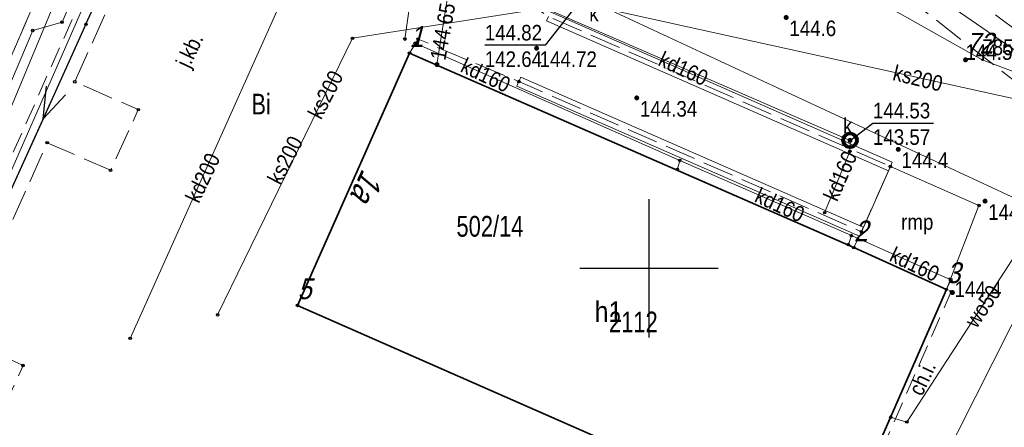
# Model space of a CAD drawing. Header units: metres. Extents: x 5548743 to 5556416, y 5707500 to 5714000.
# Tile 177 of 244: x 5554354 to 5554426, y 5710389 to 5710418. Entities that reach past the tile are written whole.
import ezdxf
from ezdxf.enums import TextEntityAlignment as Align

# ---------------------------------------------------------------- set-up
doc = ezdxf.new("R2010")
doc.units = ezdxf.units.M
for name, pattern in [('1.5_0.75', [2.25, 1.5, -0.75]), ('2.25_0.75', [3, 2.25, -0.75]), ('219-1000', [0]), ('suep_nn_1000', [0])]:
    doc.linetypes.add(name, pattern=pattern)
doc.layers.get('0').update_dxf_attribs({"color": 2, "lineweight": 5})
doc.styles.get("Standard").update_dxf_attribs({"font": 'Working1250', "width": 0.75})
doc.linetypes.add('otdn_1000', pattern='A,7,0,[21,ksztalty.shx,S=0.7,R=0,X=0,Y=0]', length=7)

# ---------------------------------------------------------------- blocks, each defined once
blk = doc.blocks.new('PUNKTBUD')
at = {"color": 0}
blk.add_circle((0, 0), 0.09, dxfattribs=at)
blk = doc.blocks.new('203')
at = {"linetype": 'Continuous', "lineweight": 0}
h = blk.add_hatch(color=0, dxfattribs=at)
edge = h.paths.add_edge_path()
edge.add_arc((0, 0), 0.09, 0, 360)
blk = doc.blocks.new('US22')
at = {"color": 0, "linetype": 'Continuous', "lineweight": 0}
blk.add_circle((0, 0), 0.4, dxfattribs=at)
blk = doc.blocks.new('PW01')
at = {"linetype": 'Continuous', "lineweight": 13}
h = blk.add_hatch(color=0, dxfattribs=at)
edge = h.paths.add_edge_path()
edge.add_arc((0, 0), 0.18, 0, 360)
blk = doc.blocks.new('SUEP1')
at = {"color": 0, "linetype": 'Continuous'}
for p, q in [((7.5, 0), (5.25, 0.75)), ((22.5, 0), (20.25, 0.75)), ((0, 0), (7.5, 0)), ((7.5, 0), (5.25, -0.75)), ((7.5, 0), (22.5, 0)), ((22.5, 0), (20.25, -0.75))]:
    blk.add_line(p, q, dxfattribs=at)
blk = doc.blocks.new('PIKIETAW1891')
at = {"color": 0}
blk.add_circle((0, 0), 0.09, dxfattribs=at)
blk = doc.blocks.new('RAMKA1000K')
at = {"color": 0}
for p, q in [((0, 395), (0, 405)), ((800, 395), (800, 405)), ((0, 400), (5, 400)), ((795, 400), (800, 400))]:
    blk.add_line(p, q, dxfattribs=at)

msp = doc.modelspace()

# ---------------------------------------------------------------- linework, layer by layer
at = {"layer": '217-kontur klasyfikacyjny', "color": 3, "linetype": 'CONTINUOUS', "lineweight": 18, "flags": 128}
msp.add_lwpolyline([(5554395.82, 5710419.29), (5554430.03, 5710403.39)], dxfattribs=at)
at = {"layer": '218-kontur użytku gruntowego', "color": 3, "linetype": 'CONTINUOUS', "lineweight": 18, "flags": 128}
for points in [[(5554368.5, 5710440.44), (5554344.43, 5710385.68)], [(5554344.43, 5710385.68), (5554368.5, 5710440.44)], [(5554430.03, 5710403.39), (5554395.82, 5710419.29)], [(5554395.82, 5710419.29), (5554430.03, 5710403.39)], [(5554412.01, 5710367.75), (5554430.03, 5710403.39)], [(5554430.03, 5710403.39), (5554412.01, 5710367.75)]]:
    msp.add_lwpolyline(points, dxfattribs=at)
at = {"layer": '219-działka ewidencyjna', "color": 7, "linetype": '219-1000', "lineweight": 18, "flags": 128}
for points in [[(5554368.5, 5710440.44), (5554344.43, 5710385.68)], [(5554402.06, 5710427.48), (5554424.11, 5710415.07)], [(5554430.03, 5710403.39), (5554395.82, 5710419.29)], [(5554434.04, 5710411.32), (5554424.11, 5710415.07)], [(5554412.01, 5710367.75), (5554430.03, 5710403.39)]]:
    msp.add_lwpolyline(points, dxfattribs=at)
at = {"layer": '312-budynek ewidencyjny', "color": 7, "linetype": 'CONTINUOUS', "lineweight": 35, "flags": 128}
for points in [[(5554374.56, 5710397.31), (5554382.66, 5710415.55)], [(5554382.66, 5710415.55), (5554414.82, 5710401.49)], [(5554414.82, 5710401.49), (5554421.51, 5710398.47)], [(5554421.51, 5710398.47), (5554413.52, 5710380.2)], [(5554413.52, 5710380.2), (5554374.56, 5710397.31)]]:
    msp.add_lwpolyline(points, dxfattribs=at)
at = {"layer": 'chodnik', "color": 7, "linetype": '1.5_0.75', "lineweight": 18, "flags": 128}
for points in [[(5554364.11, 5710430.92), (5554363.89, 5710430.87), (5554363.67, 5710430.82), (5554363.46, 5710430.75), (5554363.25, 5710430.68), (5554363.04, 5710430.58), (5554362.84, 5710430.49), (5554362.64, 5710430.37), (5554362.46, 5710430.26), (5554362.27, 5710430.12), (5554361.31, 5710429.48), (5554360.54, 5710428.9), (5554359.75, 5710428.05), (5554358.74, 5710426.66), (5554352.05, 5710411.17), (5554339.54, 5710382.11), (5554326.59, 5710351.06), (5554311.34, 5710314.54), (5554304.07, 5710297.57), (5554302.49, 5710293.51), (5554300.31, 5710285.92), (5554299.66, 5710281.4), (5554299.54, 5710273.15), (5554300.06, 5710273.27), (5554300.66, 5710273.33), (5554305.28, 5710267.38), (5554308.56, 5710264.71), (5554315.57, 5710261.76), (5554315.6, 5710260.56), (5554319.59, 5710260.92), (5554319.39, 5710262.78), (5554320.23, 5710263.89), (5554343.83, 5710265.74), (5554370.89, 5710267.84), (5554378.22, 5710268.05), (5554414.15, 5710268.23), (5554420.26, 5710268.42), (5554467.76, 5710272.06), (5554528.12, 5710276.78), (5554529.29, 5710276.04), (5554529.45, 5710273.96), (5554533.45, 5710274.17), (5554532.87, 5710275.9), (5554534.37, 5710277.31), (5554567.84, 5710279.87), (5554624.61, 5710284.23), (5554665.49, 5710287.36), (5554722.3, 5710291.93), (5554721.99, 5710294.06), (5554692.86, 5710291.62), (5554652.68, 5710288.66), (5554603.96, 5710284.82), (5554555.37, 5710281.04), (5554532.95, 5710279.32), (5554528.95, 5710279.05), (5554490.76, 5710276.14), (5554445.64, 5710272.63), (5554420.03, 5710270.57), (5554405.25, 5710270.1), (5554377.56, 5710270.36), (5554361.34, 5710269.19), (5554333.35, 5710266.59), (5554319.69, 5710265.79), (5554314.93, 5710265.73), (5554311.9, 5710266.23), (5554310.06, 5710266.91), (5554307.75, 5710268.85), (5554305.92, 5710270.67), (5554303.43, 5710273.82), (5554302.27, 5710275.92), (5554301.71, 5710277.33), (5554301.66, 5710279.69), (5554301.76, 5710282.88), (5554302.3, 5710284.46), (5554303.14, 5710288.66), (5554304.04, 5710292.05), (5554305.52, 5710295.46), (5554308.47, 5710302.74), (5554313.84, 5710314.76), (5554318.06, 5710324.52), (5554324.12, 5710337.82), (5554330.55, 5710352.92), (5554344.43, 5710385.68), (5554343.76, 5710385.4), (5554358.3, 5710418.07)], [(5554421.51, 5710398.47), (5554415.9, 5710385.63), (5554416.27, 5710385.58), (5554421.87, 5710398.31)]]:
    msp.add_lwpolyline(points, close=True, dxfattribs=at)
at = {"layer": 'jezdnia', "color": 7, "linetype": '2.25_0.75', "lineweight": 18, "flags": 128}
for points in [[(5554368.01, 5710463.75), (5554357.68, 5710443.77), (5554354.58, 5710437.6), (5554349.35, 5710423.54), (5554342.78, 5710408.11), (5554325.33, 5710366.75), (5554309.25, 5710330.18), (5554304.92, 5710320.89), (5554297.25, 5710305.99), (5554294.24, 5710299.7), (5554292.51, 5710295.35), (5554292.08, 5710293.95), (5554290.13, 5710286.53), (5554289.53, 5710279.07), (5554289.27, 5710274.23), (5554289.78, 5710270.65), (5554290.09, 5710265.31), (5554289.76, 5710263.2), (5554288.67, 5710260.3), (5554287.57, 5710258.27), (5554285.53, 5710255.73), (5554282.8, 5710253.32), (5554310.28, 5710260.32), (5554308.01, 5710261.18), (5554306.18, 5710262.37), (5554304.41, 5710263.77), (5554302.84, 5710265.59), (5554300.95, 5710268.33), (5554300.17, 5710269.22), (5554299.53, 5710272.08), (5554299.54, 5710273.15), (5554299.66, 5710281.4), (5554300.31, 5710285.92), (5554302.49, 5710293.51), (5554304.07, 5710297.57), (5554311.34, 5710314.54), (5554326.59, 5710351.06), (5554339.54, 5710382.11), (5554352.05, 5710411.17), (5554358.74, 5710426.66), (5554367.01, 5710444.9), (5554374.62, 5710458.51)], [(5554366.74, 5710430.54), (5554366.94, 5710430.43), (5554367.14, 5710430.31), (5554367.32, 5710430.19), (5554367.5, 5710430.05), (5554367.68, 5710429.91), (5554367.84, 5710429.76), (5554367.99, 5710429.59), (5554368.15, 5710429.43), (5554368.28, 5710429.25), (5554368.42, 5710429.06), (5554368.53, 5710428.88), (5554368.65, 5710428.68), (5554368.75, 5710428.48), (5554368.76, 5710428.44), (5554369.27, 5710425.32), (5554364.65, 5710427.3), (5554358.44, 5710413.47), (5554363.04, 5710411.46), (5554361.03, 5710407.08), (5554356.44, 5710409.07), (5554350.21, 5710395.1), (5554354.7, 5710392.97), (5554352.63, 5710388.41), (5554383.9, 5710374.77), (5554385.46, 5710378.47), (5554387.14, 5710379.45), (5554410.28, 5710369.21), (5554417.36, 5710385.21), (5554416.27, 5710385.58), (5554415.9, 5710385.63), (5554413.52, 5710380.2), (5554374.56, 5710397.31), (5554382.66, 5710415.55), (5554383.28, 5710416.56), (5554390.58, 5710413.49), (5554415.36, 5710402.64), (5554417.46, 5710407.35), (5554392.71, 5710418.2), (5554390.28, 5710419.88), (5554382.2, 5710425.82), (5554380.6, 5710427.42), (5554379.77, 5710428.85), (5554379.74, 5710429.84), (5554380.12, 5710430.76), (5554380.53, 5710431.5), (5554375.66, 5710435.28), (5554375.56, 5710435.2), (5554375.43, 5710435), (5554375.29, 5710434.8), (5554375.14, 5710434.62), (5554375, 5710434.46), (5554374.82, 5710434.27), (5554374.64, 5710434.12), (5554374.46, 5710433.96), (5554373.75, 5710433.72), (5554372.88, 5710433.92), (5554371.61, 5710434.78), (5554370.53, 5710435.58), (5554369.42, 5710436.63), (5554367.02, 5710440.31), (5554366.91, 5710440.8), (5554366.85, 5710441.15), (5554366.84, 5710441.26), (5554366.79, 5710441.73), (5554366.76, 5710442.19), (5554366.68, 5710443.12), (5554366.79, 5710444.07), (5554367.01, 5710444.9), (5554358.74, 5710426.66), (5554359.75, 5710428.05), (5554360.54, 5710428.9), (5554361.31, 5710429.48), (5554362.27, 5710430.12), (5554362.46, 5710430.26), (5554362.64, 5710430.37), (5554362.84, 5710430.49), (5554363.04, 5710430.58), (5554363.25, 5710430.68), (5554363.46, 5710430.75), (5554363.67, 5710430.82), (5554363.89, 5710430.87), (5554364.11, 5710430.92), (5554364.34, 5710430.95), (5554364.56, 5710430.97), (5554364.78, 5710430.98), (5554365.01, 5710430.98), (5554365.23, 5710430.96), (5554365.46, 5710430.94), (5554365.68, 5710430.89), (5554365.9, 5710430.85), (5554366.12, 5710430.78), (5554366.33, 5710430.71), (5554366.53, 5710430.63), (5554366.54, 5710430.63)], [(5554402.59, 5710433.55), (5554416.85, 5710420.97), (5554440.59, 5710402.59), (5554443.55, 5710400.05), (5554445.58, 5710397.66), (5554447.29, 5710394.53), (5554446.77, 5710391.14), (5554446.99, 5710387.65), (5554447.24, 5710383.99), (5554445.4, 5710378.86), (5554448.1, 5710377.62), (5554450.17, 5710383.94), (5554450.68, 5710387.37), (5554450.66, 5710391.48), (5554450.35, 5710395.04), (5554448, 5710399.44), (5554445.95, 5710401.99), (5554442.28, 5710405.45), (5554418.72, 5710423.05), (5554404.44, 5710435.82)]]:
    msp.add_lwpolyline(points, close=True, dxfattribs=at)
at = {"layer": 'przewód elektroenergetyczny niskiego napięcia', "color": 1, "linetype": 'suep_nn_1000', "lineweight": 18, "flags": 128}
for points in [[(5554377.31, 5710457.52), (5554359.25, 5710417.63)], [(5554377.31, 5710457.52), (5554359.25, 5710417.63)], [(5554359.25, 5710417.63), (5554343.29, 5710382.54)], [(5554359.25, 5710417.63), (5554343.29, 5710382.54)]]:
    msp.add_lwpolyline(points, dxfattribs=at)
at = {"layer": 'przewód gazowy', "color": 40, "linetype": 'CONTINUOUS', "lineweight": 18, "flags": 128}
msp.add_lwpolyline([(5554410.59, 5710513.89), (5554417.1, 5710505.78), (5554418.98, 5710503.33), (5554408.77, 5710494.17), (5554397.3, 5710483.62), (5554390.23, 5710475.47), (5554387.74, 5710475.57), (5554382.25, 5710470.19), (5554381.89, 5710469.59), (5554379.76, 5710465.92), (5554374.92, 5710457.91), (5554375.1, 5710454.78), (5554369.7, 5710445.06), (5554365.71, 5710436.89), (5554359.24, 5710421.81), (5554357.52, 5710417.78), (5554355.4, 5710417.18), (5554346.37, 5710395.91), (5554343.35, 5710389.41), (5554328.97, 5710355.13), (5554316.62, 5710325.78), (5554312.25, 5710315.41)], dxfattribs=at)
msp.add_lwpolyline([(5554410.59, 5710513.89), (5554417.1, 5710505.78), (5554418.98, 5710503.33), (5554408.77, 5710494.17), (5554397.3, 5710483.62), (5554390.23, 5710475.47), (5554387.74, 5710475.57), (5554382.25, 5710470.19), (5554381.89, 5710469.59), (5554379.76, 5710465.92), (5554374.92, 5710457.91), (5554375.1, 5710454.78), (5554369.7, 5710445.06), (5554365.71, 5710436.89), (5554359.24, 5710421.81), (5554357.52, 5710417.78), (5554355.4, 5710417.18), (5554346.37, 5710395.91), (5554343.35, 5710389.41), (5554328.97, 5710355.13), (5554316.62, 5710325.78), (5554312.25, 5710315.41)], dxfattribs=at)
at = {"layer": 'przewód kanalizacyjny', "color": 34, "linetype": 'CONTINUOUS', "lineweight": 18, "flags": 128}
for points in [[(5554362.45, 5710394.93), (5554376.73, 5710426.77)], [(5554382.33, 5710416.56), (5554383.11, 5710422.14), (5554383.65, 5710425.38)], [(5554386.47, 5710423.92), (5554386.17, 5710423.18), (5554386.58, 5710421.38), (5554414.54, 5710409.24), (5554414.53, 5710408.44), (5554412.7, 5710404.01)], [(5554368.78, 5710396.63), (5554378.54, 5710416.62), (5554394.89, 5710419.19)], [(5554394.89, 5710419.19), (5554445.53, 5710408.04)], [(5554402.22, 5710407.79), (5554383.07, 5710416.26)], [(5554402.22, 5710407.79), (5554402.05, 5710407.15)], [(5554414.64, 5710402.36), (5554402.22, 5710407.79)], [(5554414.42, 5710401.71), (5554414.64, 5710402.36)], [(5554421.51, 5710398.47), (5554421.83, 5710399.16), (5554414.64, 5710402.36)]]:
    msp.add_lwpolyline(points, dxfattribs=at)
at = {"layer": 'przewód telekomunikacyjny podziemny', "color": 30, "linetype": 'CONTINUOUS', "lineweight": 18, "flags": 128}
for points in [[(5554384.65, 5710414.72), (5554386.49, 5710426.41), (5554368.03, 5710440.38), (5554378.54, 5710458.17), (5554378.33, 5710460.48), (5554387.46, 5710473.38), (5554388.91, 5710475.65), (5554398.5, 5710485.44), (5554413.39, 5710499.66), (5554419.43, 5710506.67), (5554420.73, 5710508.56)], [(5554304.34, 5710293.39), (5554319.62, 5710330.07), (5554337.26, 5710371.94), (5554363.03, 5710433.74), (5554374.01, 5710454.75)], [(5554304.34, 5710293.39), (5554319.62, 5710330.07), (5554337.26, 5710371.94), (5554363.03, 5710433.74), (5554374.01, 5710454.75)]]:
    msp.add_lwpolyline(points, dxfattribs=at)
at = {"layer": 'przewód wodociągowy', "color": 5, "linetype": 'CONTINUOUS', "lineweight": 18, "flags": 128}
for points in [[(5554370.94, 5710480.31), (5554361.07, 5710464.81), (5554377.36, 5710453.58), (5554380.44, 5710448.46), (5554400.33, 5710433.86), (5554402.97, 5710431.92), (5554426.32, 5710415.86), (5554434.1, 5710410.58), (5554450.7, 5710399.32), (5554474.04, 5710383.37), (5554476.32, 5710381.81), (5554492.29, 5710374.43), (5554512.93, 5710364.9), (5554538.1, 5710352.57), (5554549.03, 5710347.55), (5554550.18, 5710347.08)], [(5554428, 5710403.27), (5554418.65, 5710388.88), (5554417.48, 5710389.23)]]:
    msp.add_lwpolyline(points, dxfattribs=at)
at = {"layer": 'rampa', "color": 7, "linetype": 'CONTINUOUS', "lineweight": 18, "flags": 128}
msp.add_lwpolyline([(5554414.82, 5710401.49), (5554421.51, 5710398.47), (5554423.87, 5710404.53), (5554417.46, 5710407.35), (5554415.36, 5710402.64)], close=True, dxfattribs=at)
at = {"layer": 'rzedna-Atr2', "color": 7, "flags": 128}
for points in [[(5554394.89, 5710419.19), (5554392.49, 5710416.11), (5554388.112, 5710416.11)], [(5554414.54, 5710409.24), (5554416.2, 5710410.48), (5554420.578, 5710410.48)]]:
    msp.add_lwpolyline(points, dxfattribs=at)
at = {"layer": 'studnia kanalizacyjna', "color": 34, "linetype": 'CONTINUOUS', "lineweight": 18, "flags": 128}
msp.add_lwpolyline([(5554415.04, 5710409.25), (5554415.03, 5710409.15), (5554415, 5710409.05), (5554414.94, 5710408.96), (5554414.88, 5710408.88), (5554414.8, 5710408.82), (5554414.7, 5710408.76), (5554414.6, 5710408.74), (5554414.5, 5710408.74), (5554414.4, 5710408.76), (5554414.3, 5710408.8), (5554414.22, 5710408.86), (5554414.14, 5710408.94), (5554414.08, 5710409.03), (5554414.05, 5710409.13), (5554414.04, 5710409.23), (5554414.05, 5710409.33), (5554414.07, 5710409.43), (5554414.13, 5710409.52), (5554414.2, 5710409.6), (5554414.28, 5710409.66), (5554414.38, 5710409.72), (5554414.48, 5710409.74), (5554414.58, 5710409.74), (5554414.68, 5710409.72), (5554414.78, 5710409.68), (5554414.86, 5710409.62), (5554414.93, 5710409.54), (5554414.99, 5710409.45), (5554415.03, 5710409.35)], close=True, dxfattribs=at)
at = {"layer": 'ściana oporowa (linia)', "color": 0, "linetype": 'otdn_1000', "lineweight": 18}
for p, q in [((5554392.57, 5710417.879), (5554392.71, 5710418.2)), ((5554392.57, 5710417.879), (5554417.32, 5710407.029)), ((5554390.72, 5710413.811), (5554390.58, 5710413.49)), ((5554415.5, 5710402.961), (5554390.72, 5710413.811)), ((5554417.32, 5710407.029), (5554417.46, 5710407.35)), ((5554415.5, 5710402.961), (5554415.36, 5710402.64))]:
    msp.add_line(p, q, dxfattribs=at)
at = {"layer": 'ściana oporowa (linia)', "color": 0, "lineweight": 18}
for p, q in [((5554392.85, 5710418.521), (5554417.6, 5710407.671)), ((5554390.44, 5710413.169), (5554390.58, 5710413.49)), ((5554415.22, 5710402.319), (5554390.44, 5710413.169)), ((5554417.6, 5710407.671), (5554417.46, 5710407.35)), ((5554415.22, 5710402.319), (5554415.36, 5710402.64))]:
    msp.add_line(p, q, dxfattribs=at)

# ---------------------------------------------------------------- block references
at = {"layer": '203-punkt graniczny', "color": 7, "linetype": 'CONTINUOUS', "lineweight": 18}
msp.add_blockref('203', (5554424.11, 5710415.07), dxfattribs=at)
at = {"layer": 'pikieta naturalna', "color": 7, "linetype": 'CONTINUOUS', "lineweight": 13}
for p in [(5554409.92, 5710418.12), (5554422.9, 5710415.06), (5554418.03, 5710408.59), (5554424.31, 5710404.85), (5554421.95, 5710398.24)]:
    msp.add_blockref('PW01', p, dxfattribs=at)
at = {"layer": 'pikieta sztuczna', "color": 7, "linetype": 'CONTINUOUS', "lineweight": 13}
for p in [(5554391.86, 5710415.9), (5554399.11, 5710412.31)]:
    msp.add_blockref('PW01', p, dxfattribs=at)
at = {"layer": 'przewód elektroenergetyczny niskiego napięcia', "color": 1, "linetype": 'CONTINUOUS', "lineweight": 18}
for rotation in [65.642, 65.642, 245.543, 245.543]:
    msp.add_blockref('SUEP1', (5554359.25, 5710417.63), dxfattribs=dict(at, rotation=rotation))
at = {"layer": 'Punkt budynku', "color": 5, "linetype": 'CONTINUOUS', "lineweight": 13}
for p in [(5554382.66, 5710415.55), (5554414.82, 5710401.49), (5554421.51, 5710398.47), (5554374.56, 5710397.31)]:
    msp.add_blockref('PUNKTBUD', p, dxfattribs=at)
at = {"layer": 'Punkt roboczy BDOT GESUT K1', "color": 6, "linetype": 'CONTINUOUS', "lineweight": 18}
for p in [(5554357.52, 5710417.78), (5554357.52, 5710417.78), (5554355.4, 5710417.18), (5554355.4, 5710417.18), (5554359.25, 5710417.63), (5554359.25, 5710417.63), (5554378.54, 5710416.62), (5554382.33, 5710416.56), (5554383.28, 5710416.56), (5554383.07, 5710416.26), (5554391.86, 5710415.9), (5554382.66, 5710415.55), (5554422.9, 5710415.06), (5554384.65, 5710414.72), (5554384.65, 5710414.72), (5554358.44, 5710413.47), (5554390.58, 5710413.49), (5554390.58, 5710413.49), (5554399.11, 5710412.31), (5554363.04, 5710411.46), (5554414.04, 5710409.23), (5554414.05, 5710409.33), (5554414.07, 5710409.43), (5554414.13, 5710409.52), (5554414.2, 5710409.6), (5554414.28, 5710409.66), (5554414.38, 5710409.72), (5554414.48, 5710409.74), (5554414.54, 5710409.24), (5554414.54, 5710409.24), (5554414.58, 5710409.74), (5554414.68, 5710409.72), (5554414.78, 5710409.68), (5554414.86, 5710409.62), (5554414.93, 5710409.54), (5554414.99, 5710409.45), (5554415.03, 5710409.35), (5554415.04, 5710409.25), (5554356.44, 5710409.07), (5554414.05, 5710409.13), (5554414.08, 5710409.03), (5554414.14, 5710408.94), (5554414.22, 5710408.86), (5554414.3, 5710408.8), (5554414.4, 5710408.76), (5554414.5, 5710408.74), (5554414.6, 5710408.74), (5554414.7, 5710408.76), (5554414.8, 5710408.82), (5554414.88, 5710408.88), (5554414.94, 5710408.96), (5554415, 5710409.05), (5554415.03, 5710409.15), (5554418.03, 5710408.59), (5554402.22, 5710407.79), (5554402.22, 5710407.79), (5554402.22, 5710407.79), (5554414.53, 5710408.44), (5554361.03, 5710407.08), (5554402.05, 5710407.15), (5554417.46, 5710407.35), (5554417.46, 5710407.35), (5554417.46, 5710407.35), (5554423.87, 5710404.53), (5554424.31, 5710404.85), (5554412.7, 5710404.01), (5554414.64, 5710402.36), (5554414.64, 5710402.36), (5554414.64, 5710402.36), (5554415.36, 5710402.64), (5554415.36, 5710402.64), (5554415.36, 5710402.64), (5554414.42, 5710401.71), (5554414.82, 5710401.49), (5554421.83, 5710399.16), (5554421.51, 5710398.47), (5554421.51, 5710398.47), (5554421.51, 5710398.47), (5554421.87, 5710398.31), (5554421.95, 5710398.24), (5554374.56, 5710397.31), (5554368.78, 5710396.63), (5554362.45, 5710394.93), (5554354.7, 5710392.97), (5554417.48, 5710389.23), (5554418.65, 5710388.88)]:
    msp.add_blockref('PIKIETAW1891', p, dxfattribs=at)
at = {"layer": 'rzedna', "color": 30, "linetype": 'CONTINUOUS', "lineweight": 18}
msp.add_blockref('PW01', (5554384.65, 5710414.72), dxfattribs=at)
at = {"layer": 'rzedna', "color": 34, "linetype": 'CONTINUOUS', "lineweight": 18}
msp.add_blockref('PW01', (5554414.54, 5710409.24), dxfattribs=at)
at = {"layer": 'Wstawianie ramki sekcyjnej z opisem', "color": 7, "linetype": 'CONTINUOUS', "lineweight": 13}
for p in [(5553600, 5710000), (5553600, 5710000), (5553600, 5710000), (5553600, 5710000), (5554400, 5710000), (5554400, 5710000), (5554400, 5710000), (5554400, 5710000)]:
    msp.add_blockref('RAMKA1000K', p, dxfattribs=at)
at = {"layer": 'właz do komory lub kanału - okrągły', "color": 7, "linetype": 'CONTINUOUS', "lineweight": 18}
msp.add_blockref('US22', (5554414.54, 5710409.24), dxfattribs=at)

# ---------------------------------------------------------------- texts
at = {"layer": '203-punkt graniczny-Atr103', "color": 7, "width": 0.9}
msp.add_text('7857', height=1.125, dxfattribs=at).set_placement((5554424.11, 5710415.07), align=Align.BOTTOM_LEFT)
msp.add_text('7857', height=1.125, dxfattribs=at).set_placement((5554424.11, 5710415.07), align=Align.BOTTOM_LEFT)
at = {"layer": '210-oznaczenie konturu użytku gruntowego', "color": 3, "linetype": 'CONTINUOUS', "lineweight": 18, "width": 0.79}
msp.add_text('Bi', height=1.5, dxfattribs=at).set_placement((5554371.22, 5710411.11))
at = {"layer": '211-numer działki ewidencyjnej', "color": 7, "linetype": 'CONTINUOUS', "lineweight": 18, "width": 0.79}
msp.add_text('502/14', height=1.5, dxfattribs=at).set_placement((5554386.06, 5710402.28))
at = {"layer": '238-Punkt adresowy budynku', "color": 7, "linetype": 'CONTINUOUS', "lineweight": 18, "oblique": 15, "width": 0.79}
msp.add_text('1a', height=1.8, rotation=244.756, dxfattribs=at).set_placement((5554378.82, 5710406.29), align=Align.CENTER)
at = {"layer": '312-oznaczenie budynku ewidencyjnego', "color": 7, "linetype": 'CONTINUOUS', "lineweight": 18, "width": 0.79}
msp.add_text('2112', height=1.5, dxfattribs=at).set_placement((5554397.1, 5710395.36))
at = {"layer": '312-oznaczenie budynku ewidencyjnego-Atr117', "color": 7, "width": 0.9}
msp.add_text('h1', height=1.5, dxfattribs=at).set_placement((5554397.06, 5710396.86), align=Align.MIDDLE_CENTER)
at = {"layer": 'chodnik-Atr17', "color": 7, "width": 0.9}
msp.add_text('ch.i.', height=1.125, rotation=64.945, dxfattribs=at).set_placement((5554418.73, 5710391.17), align=Align.TOP_LEFT)
at = {"layer": 'jezdnia-Atr17', "color": 7, "width": 0.9}
msp.add_text('j.kb.', height=1.125, rotation=64.729, dxfattribs=at).set_placement((5554366.73, 5710414.39))
at = {"layer": 'pikieta naturalna-Atr2', "color": 7, "width": 0.9}
for s, p in [('144.6', (5554410.15, 5710417.9)), ('144.4', (5554418.26, 5710408.37)), ('144.7', (5554424.54, 5710404.62)), ('144.4', (5554422.11, 5710399.04))]:
    msp.add_text(s, height=1.125, dxfattribs=at).set_placement(p, align=Align.TOP_LEFT)
msp.add_text('144.5', height=1.125, dxfattribs=at).set_placement((5554422.9, 5710415.06))
at = {"layer": 'pikieta sztuczna-Atr2', "color": 7, "width": 0.9}
for s, p in [('144.72', (5554392.08, 5710415.67)), ('144.34', (5554399.34, 5710412.08))]:
    msp.add_text(s, height=1.125, dxfattribs=at).set_placement(p, align=Align.TOP_LEFT)
at = {"layer": 'przewód kanalizacyjny-Atr1', "color": 34, "width": 0.9}
for s, rotation, p in [('kd160', 335.226, (5554400.81, 5710415.2)), ('kd160', -25.194, (5554386.51, 5710414.74)), ('ks200', 62.674, (5554375.76, 5710410.94)), ('ks200', 346.274, (5554417.7, 5710414.16)), ('kd160', 66.268, (5554413.09, 5710404.98)), ('kd200', 64.537, (5554366.91, 5710404.87)), ('kd160', -24.92, (5554407.79, 5710405.35)), ('kd160', -25.263, (5554417.55, 5710401.07))]:
    msp.add_text(s, height=1.125, rotation=rotation, dxfattribs=at).set_placement(p, align=Align.MIDDLE_LEFT)
msp.add_text('ks200', height=1.125, rotation=62.629, dxfattribs=at).set_placement((5554373.33, 5710405.95))
at = {"layer": 'przewód wodociągowy-Atr1', "color": 5, "width": 0.9}
msp.add_text('wo50', height=1.125, rotation=55.689, dxfattribs=at).set_placement((5554423.23, 5710395.91), align=Align.MIDDLE_LEFT)
at = {"layer": 'Punkt budynku-Atr104', "color": 5, "oblique": 15, "width": 0.9}
for s, p in [('1', (5554382.66, 5710415.55)), ('2', (5554414.82, 5710401.49)), ('3', (5554421.51, 5710398.47)), ('5', (5554374.56, 5710397.31))]:
    msp.add_text(s, height=1.5, dxfattribs=at).set_placement(p, align=Align.BOTTOM_LEFT)
at = {"layer": 'Punkt roboczy BDOT GESUT K1-Atr103', "color": 6, "oblique": 15, "width": 0.9}
msp.add_text('72', height=1.5, dxfattribs=at).set_placement((5554422.9, 5710415.06), align=Align.BOTTOM_LEFT)
at = {"layer": 'rampa-Atr17', "color": 7, "width": 0.9}
msp.add_text('rmp', height=1.125, dxfattribs=at).set_placement((5554418.24, 5710402.78))
at = {"layer": 'rzedna-Atr2', "color": 30, "width": 0.9}
msp.add_text('144.65', height=1.125, rotation=79.725, dxfattribs=at).set_placement((5554384.7, 5710415.07), align=Align.MIDDLE_LEFT)
at = {"layer": 'rzedna-Atr2', "color": 34, "width": 0.9}
for s, p in [('144.82', (5554388.112, 5710416.121)), ('144.53', (5554416.2, 5710410.491))]:
    msp.add_text(s, height=1.125, dxfattribs=at).set_placement(p, align=Align.BOTTOM_LEFT)
at = {"layer": 'rzedna-Atr3', "color": 34, "width": 0.9}
for s, p in [('142.64', (5554388.112, 5710414.209)), ('143.57', (5554416.2, 5710408.579))]:
    msp.add_text(s, height=1.125, dxfattribs=at).set_placement(p, align=Align.BOTTOM_LEFT)
at = {"layer": 'właz do komory lub kanału - okrągły-Atr17', "color": 7, "width": 0.9}
for p in [(5554395.67, 5710417.85), (5554414.03, 5710409.73)]:
    msp.add_text('k', height=1.125, dxfattribs=at).set_placement(p)

doc.saveas('drawing.dxf')
